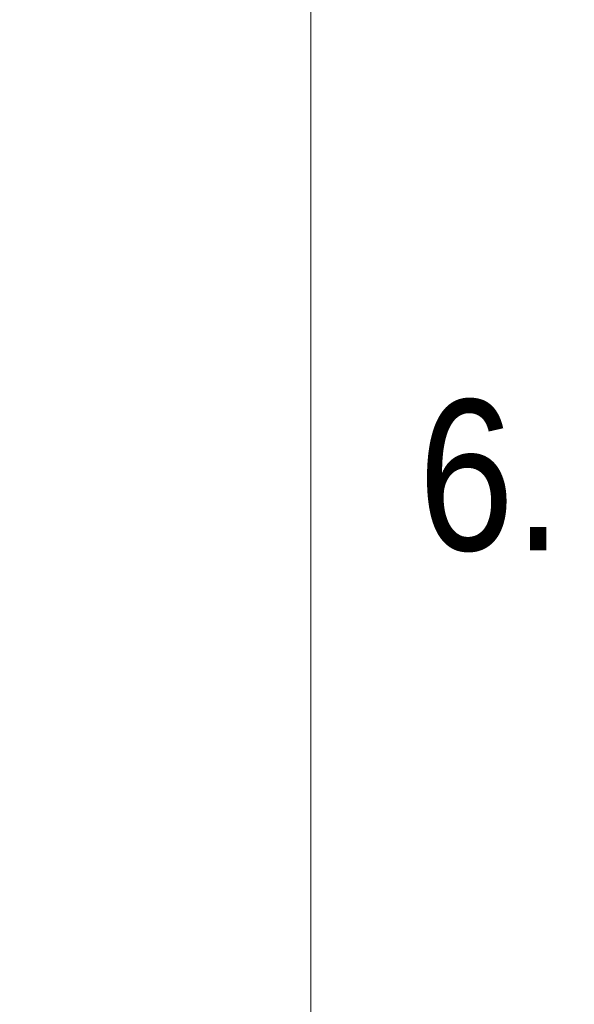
# Model space of a CAD drawing. Header units: inches. Extents: x -32 to 818, y -661 to 218.
# Tile 74 of 256: x 477.12 to 480.8, y 13.33 to 19.87. Entities that reach past the tile are written whole.
import ezdxf

# ---------------------------------------------------------------- set-up
doc = ezdxf.new("R2010")
doc.units = ezdxf.units.IN
doc.header["$LTSCALE"] = 0.01
doc.header["$MEASUREMENT"] = 0
doc.layers.add('_A OPIS', color=3, linetype='Continuous', lineweight=9)
doc.layers.add('_at_zabawki_', color=240, linetype='Continuous', lineweight=5)
doc.styles.add('ARIAL', font='arial.ttf', dxfattribs={"height": 1})

# ---------------------------------------------------------------- blocks, each defined once
blk = doc.blocks.new('zw$2CA8')
at = {"layer": '_at_zabawki_', "elevation": -4.5}
blk.add_lwpolyline([(-6744.2, 7698.3), (955.8, 7698.3, -0.414214), (1955.8, 6698.3), (1955.8, -1001.7, -0.414214), (955.8, -2001.7), (-6744.2, -2001.7, -0.414214), (-7744.2, -1001.7), (-7744.2, 6698.3, -0.414214)], format="xyb", close=True, dxfattribs=at)

msp = doc.modelspace()

# ---------------------------------------------------------------- block references
at = {"layer": '_at_zabawki_', "linetype": 'Continuous', "xscale": 0.001, "yscale": 0.001, "zscale": 0.001}
msp.add_blockref('zw$2CA8', (477.0952, 13.5689, 0.0045), dxfattribs=at)

# ---------------------------------------------------------------- texts
at = {"layer": '_A OPIS', "linetype": 'Continuous', "insert": (479.7641, 17.3437), "char_height": 1, "width": 25.674505, "attachment_point": 1, "style": 'ARIAL'}
msp.add_mtext('{\\fArial Narrow|b0|i0|c238|p34;6.}', dxfattribs=at)

doc.saveas('drawing.dxf')
